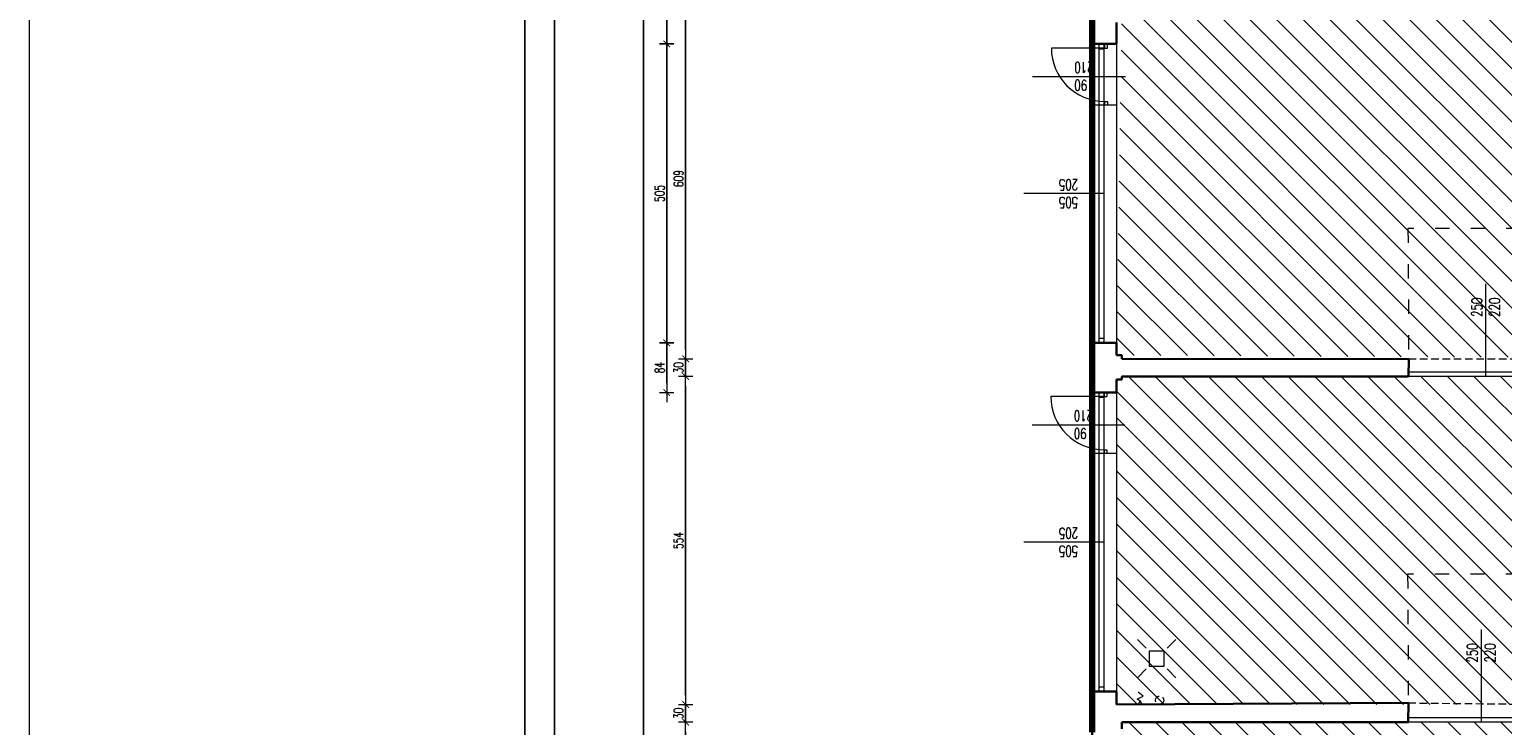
# Model space of a CAD drawing. Header units: millimetres. Extents: x -2948 to 78628, y 64669 to 215420.
# Tile 205 of 256: x 53657 to 56146, y 144101 to 145277. Entities that reach past the tile are written whole.
import ezdxf
from ezdxf.enums import TextEntityAlignment as Align

# ---------------------------------------------------------------- set-up
doc = ezdxf.new("R2010")
doc.units = ezdxf.units.MM
for name, pattern in [('ACAD_ISO03W100', [30, 12, -18]), ('B0301', [25, 12.5, -6.25, 0, -6.25]), ('HIDDEN', [9.525, 6.35, -3.175])]:
    doc.linetypes.add(name, pattern=pattern)
for name, color, linetype, lineweight in [('-stolarka', 103, 'Continuous', 13), ('1_OPIS_OKNA', 60, 'Continuous', 13), ('meble inst', 240, 'Continuous', 5), ('NOWE SCIANY', 3, 'Continuous', 13), ('OPIS', 2, 'Continuous', 13), ('POMOC', 1, 'Continuous', 13), ('SCIANY', 7, 'Continuous', 30), ('STOLARKA', 3, 'Continuous', 13), ('WYMIAR', 5, 'Continuous', 13), ('ŚCIANY', 7, 'Continuous', 30)]:
    doc.layers.add(name, color=color, linetype=linetype, lineweight=lineweight)
for name, color, linetype in [('_POMOCNICZE', 252, 'Continuous'), ('C--L99b', 1, 'Continuous'), ('FORMATKA', 7, 'Continuous')]:
    doc.layers.add(name, color=color, linetype=linetype)
doc.styles.add('CP_ATTR', font='ROMANS.SHX')
doc.styles.add('style2', font='romans.shx', dxfattribs={"width": 0.7})
doc.dimstyles.new('100', dxfattribs={"dimscale": 80, "dimtxt": 0.2, "dimasz": 0.2, "dimexe": 1.25, "dimexo": 0.625, "dimgap": 0.05, "dimtad": 1, "dimdec": 0, "dimdsep": 46, "dimlunit": 6, "dimtxsty": 'style2', "dimblk1": 'TICK', "dimblk2": 'TICK', "dimsah": 1, "dimcen": 0.2, "dimse1": 1, "dimse2": 1, "dimclrd": 256, "dimclrt": 2, "dimadec": 0, "dimazin": 0, "dimtfac": 1, "dimtdec": 0, "dimtix": 1, "dimtmove": 1, "dimatfit": 0, "dimldrblk": 'DOTSMALL', "dimfxl": 1, "dimtolj": 1, "dimtzin": 0, "dimarcsym": 0})
pattern_1 = [(135, (659746.15, 586523.536), (-22.4506403, -22.4506403), [])]

# ---------------------------------------------------------------- blocks, each defined once
blk = doc.blocks.new('TICK')
at = {"color": 5}
for p, q in [((-1, 0), (1, 0)), ((0, -0.75), (0, 0.75))]:
    blk.add_line(p, q, dxfattribs=at)
at = {"const_width": 0.1}
blk.add_lwpolyline([(-0.35, -0.35), (0.35, 0.35)], dxfattribs=at)
blk = doc.blocks.new('*D1612')
at = {"layer": 'Defpoints', "color": 0, "ltscale": 2, "transparency": 16777216}
for p in [(55393.1, 145252.7), (54733.5, 144747.7), (55393.1, 144747.7)]:
    blk.add_point(p, dxfattribs=at)
at = {"layer": 'WYMIAR', "lineweight": -2, "ltscale": 2, "transparency": 16777216}
blk.add_line((54733.5, 145236.7), (54733.5, 144763.7), dxfattribs=at)
at = {"layer": 'WYMIAR', "lineweight": -2, "ltscale": 2, "transparency": 16777216, "xscale": 16, "yscale": 16, "zscale": 16}
for p, rotation in [((54733.5, 145252.7), 90), ((54733.5, 144747.7), 270)]:
    blk.add_blockref('TICK', p, dxfattribs=dict(at, rotation=rotation))
at = {"layer": 'WYMIAR', "color": 2, "ltscale": 2, "transparency": 16777216, "insert": (54721.5, 145000.2), "char_height": 16, "attachment_point": 5, "rotation": 90, "style": 'style2'}
blk.add_mtext('\\A1;505', dxfattribs=at)
blk = doc.blocks.new('_DotSmall')
at = {"layer": 'OPIS', "color": 0, "const_width": 0.5}
blk.add_lwpolyline([(-0.0625, 0, 1), (0.0625, 0, 1)], format="xyb", close=True, dxfattribs=at)
blk = doc.blocks.new('*D1623')
at = {"layer": 'Defpoints', "color": 0, "ltscale": 2, "transparency": 16777216}
for p in [(54733.5, 145359.7), (55387.5, 145359.7), (55387.5, 145252.7)]:
    blk.add_point(p, dxfattribs=at)
at = {"layer": 'WYMIAR', "lineweight": -2, "ltscale": 2, "transparency": 16777216}
blk.add_line((54733.5, 145268.7), (54733.5, 145343.7), dxfattribs=at)
at = {"layer": 'WYMIAR', "lineweight": -2, "ltscale": 2, "transparency": 16777216, "xscale": 16, "yscale": 16, "zscale": 16}
for p, rotation in [((54733.5, 145359.7), 90), ((54733.5, 145252.7), 270)]:
    blk.add_blockref('TICK', p, dxfattribs=dict(at, rotation=rotation))
at = {"layer": 'WYMIAR', "color": 2, "ltscale": 2, "transparency": 16777216, "insert": (54721.5, 145306.2), "char_height": 16, "attachment_point": 5, "rotation": 90, "style": 'style2'}
blk.add_mtext('\\A1;107', dxfattribs=at)
blk = doc.blocks.new('*D1624')
at = {"layer": 'Defpoints', "color": 0, "ltscale": 2, "transparency": 16777216}
for p in [(54733.5, 144747.7), (55387.5, 144747.7), (55387.5, 144663.7)]:
    blk.add_point(p, dxfattribs=at)
at = {"layer": 'WYMIAR', "lineweight": -2, "ltscale": 2, "transparency": 16777216}
blk.add_line((54733.5, 144679.7), (54733.5, 144731.7), dxfattribs=at)
at = {"layer": 'WYMIAR', "lineweight": -2, "ltscale": 2, "transparency": 16777216, "xscale": 16, "yscale": 16, "zscale": 16}
for p, rotation in [((54733.5, 144747.7), 90), ((54733.5, 144663.7), 270)]:
    blk.add_blockref('TICK', p, dxfattribs=dict(at, rotation=rotation))
at = {"layer": 'WYMIAR', "color": 2, "ltscale": 2, "transparency": 16777216, "insert": (54721.5, 144705.7), "char_height": 16, "attachment_point": 5, "rotation": 90, "style": 'style2'}
blk.add_mtext('\\A1;84', dxfattribs=at)
blk = doc.blocks.new('*D1694')
at = {"layer": 'Defpoints', "color": 0, "ltscale": 2, "transparency": 16777216}
for p in [(54694.3, 147141.7), (55436.3, 147141.7), (55436.3, 137474.7)]:
    blk.add_point(p, dxfattribs=at)
at = {"layer": 'WYMIAR', "lineweight": -2, "ltscale": 2, "transparency": 16777216}
blk.add_line((54694.3, 137490.7), (54694.3, 147125.7), dxfattribs=at)
at = {"layer": 'WYMIAR', "lineweight": -2, "ltscale": 2, "transparency": 16777216, "xscale": 16, "yscale": 16, "zscale": 16}
for p, rotation in [((54694.3, 147141.7), 90.00020786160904), ((54694.3, 137474.7), 270.0002078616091)]:
    blk.add_blockref('TICK', p, dxfattribs=dict(at, rotation=rotation))
at = {"layer": 'WYMIAR', "color": 2, "ltscale": 2, "transparency": 16777216, "insert": (54681.8, 142308.2), "char_height": 16, "attachment_point": 5, "rotation": 90.0002, "style": 'style2'}
blk.add_mtext('\\A1;9\xa0667', dxfattribs=at)
blk = doc.blocks.new('*D1714')
at = {"layer": 'Defpoints', "color": 0, "ltscale": 2, "transparency": 16777216}
for p in [(54765.4, 144690.7), (55502.3, 144690.7), (55503.7, 144136.7)]:
    blk.add_point(p, dxfattribs=at)
at = {"layer": 'WYMIAR', "lineweight": -2, "ltscale": 2, "transparency": 16777216}
blk.add_line((54765.4, 144152.7), (54765.4, 144674.7), dxfattribs=at)
at = {"layer": 'WYMIAR', "lineweight": -2, "ltscale": 2, "transparency": 16777216, "xscale": 16, "yscale": 16, "zscale": 16}
for p, rotation in [((54765.4, 144690.7), 90), ((54765.4, 144136.7), 270)]:
    blk.add_blockref('TICK', p, dxfattribs=dict(at, rotation=rotation))
at = {"layer": 'WYMIAR', "color": 2, "ltscale": 2, "transparency": 16777216, "insert": (54753.4, 144413.7), "char_height": 16, "attachment_point": 5, "rotation": 90, "style": 'style2'}
blk.add_mtext('\\A1;554', dxfattribs=at)
blk = doc.blocks.new('*D1715')
at = {"layer": 'Defpoints', "color": 0, "ltscale": 2, "transparency": 16777216}
for p in [(54765.4, 144720.7), (55503.7, 144720.7), (55503.7, 144690.7)]:
    blk.add_point(p, dxfattribs=at)
at = {"layer": 'WYMIAR', "lineweight": -2, "ltscale": 2, "transparency": 16777216}
for p, q in [((54765.4, 144736.7), (54765.4, 144752.7)), ((54765.4, 144690.7), (54765.4, 144720.7)), ((54765.4, 144674.7), (54765.4, 144658.7))]:
    blk.add_line(p, q, dxfattribs=at)
at = {"layer": 'WYMIAR', "lineweight": -2, "ltscale": 2, "transparency": 16777216, "xscale": 16, "yscale": 16, "zscale": 16}
for p, rotation in [((54765.4, 144720.7), 270), ((54765.4, 144690.7), 90)]:
    blk.add_blockref('TICK', p, dxfattribs=dict(at, rotation=rotation))
at = {"layer": 'WYMIAR', "color": 2, "ltscale": 2, "transparency": 16777216, "insert": (54753.4, 144705.7), "char_height": 16, "attachment_point": 5, "rotation": 90, "style": 'style2'}
blk.add_mtext('\\A1;30', dxfattribs=at)
blk = doc.blocks.new('*D1716')
at = {"layer": 'Defpoints', "color": 0, "ltscale": 2, "transparency": 16777216}
for p in [(54765.4, 145329.7), (55502.2, 145329.7), (55502.3, 144720.7)]:
    blk.add_point(p, dxfattribs=at)
at = {"layer": 'WYMIAR', "lineweight": -2, "ltscale": 2, "transparency": 16777216}
blk.add_line((54765.4, 144736.7), (54765.4, 145313.7), dxfattribs=at)
at = {"layer": 'WYMIAR', "lineweight": -2, "ltscale": 2, "transparency": 16777216, "xscale": 16, "yscale": 16, "zscale": 16}
for p, rotation in [((54765.4, 145329.7), 90), ((54765.4, 144720.7), 270)]:
    blk.add_blockref('TICK', p, dxfattribs=dict(at, rotation=rotation))
at = {"layer": 'WYMIAR', "color": 2, "ltscale": 2, "transparency": 16777216, "insert": (54753.4, 145025.2), "char_height": 16, "attachment_point": 5, "rotation": 90, "style": 'style2'}
blk.add_mtext('\\A1;609', dxfattribs=at)
blk = doc.blocks.new('*D1743')
at = {"layer": 'Defpoints', "color": 0, "ltscale": 2, "transparency": 16777216}
for p in [(54765.4, 144106.7), (55502.3, 144106.7), (55493.3, 143504.7)]:
    blk.add_point(p, dxfattribs=at)
at = {"layer": 'WYMIAR', "lineweight": -2, "ltscale": 2, "transparency": 16777216}
blk.add_line((54765.4, 143520.7), (54765.4, 144090.7), dxfattribs=at)
at = {"layer": 'WYMIAR', "lineweight": -2, "ltscale": 2, "transparency": 16777216, "xscale": 16, "yscale": 16, "zscale": 16}
for p, rotation in [((54765.4, 144106.7), 90), ((54765.4, 143504.7), 270)]:
    blk.add_blockref('TICK', p, dxfattribs=dict(at, rotation=rotation))
at = {"layer": 'WYMIAR', "color": 2, "ltscale": 2, "transparency": 16777216, "insert": (54753.4, 143805.7), "char_height": 16, "attachment_point": 5, "rotation": 90, "style": 'style2'}
blk.add_mtext('\\A1;602', dxfattribs=at)
blk = doc.blocks.new('*D1744')
at = {"layer": 'Defpoints', "color": 0, "ltscale": 2, "transparency": 16777216}
for p in [(54765.4, 144136.7), (55493.3, 144136.7), (55502.3, 144106.7)]:
    blk.add_point(p, dxfattribs=at)
at = {"layer": 'WYMIAR', "lineweight": -2, "ltscale": 2, "transparency": 16777216}
for p, q in [((54765.4, 144152.7), (54765.4, 144168.7)), ((54765.4, 144106.7), (54765.4, 144136.7)), ((54765.4, 144090.7), (54765.4, 144074.7))]:
    blk.add_line(p, q, dxfattribs=at)
at = {"layer": 'WYMIAR', "lineweight": -2, "ltscale": 2, "transparency": 16777216, "xscale": 16, "yscale": 16, "zscale": 16}
for p, rotation in [((54765.4, 144136.7), 270), ((54765.4, 144106.7), 90)]:
    blk.add_blockref('TICK', p, dxfattribs=dict(at, rotation=rotation))
at = {"layer": 'WYMIAR', "color": 2, "ltscale": 2, "transparency": 16777216, "insert": (54753.4, 144121.7), "char_height": 16, "attachment_point": 5, "rotation": 90, "style": 'style2'}
blk.add_mtext('\\A1;30', dxfattribs=at)
blk = doc.blocks.new('2DHSN_724_5an68yu')
for p, q in [((-17.5, 17.5), (-32.5, 32.5)), ((17.5, 17.5), (32.5, 32.5)), ((-17.5, -17.5), (-32.5, -32.5)), ((17.5, -17.5), (32.5, -32.5))]:
    blk.add_line(p, q)
blk.add_lwpolyline([(-12.5, 12.5), (12.5, 12.5), (12.5, -12.5), (-12.5, -12.5)], close=True)
at = {"linetype": 'ByBlock', "style": 'CP_ATTR', "flags": 9}
for tag, p in [('NAME', (-9.2, -1.8)), ('GROUP', (-9.2, -1.8)), ('PRODUCER', (-9.2, -1.8)), ('ARTICLE', (-9.2, -1.8)), ('CHARACTER', (-9.2, -1.8)), ('PN', (-9.2, -1.8)), ('TEMPERATURE', (-9.2, -1.8)), ('FLOW', (-9.2, -1.8)), ('WEIGHT', (-9.2, -1.8)), ('OTHER', (-9.2, -1.8)), ('NUMBER', (-9.2, -1.9)), ('PRODUCT-TYPE', (-9.2, -1.9)), ('ORDER-NO', (-9.2, -1.9)), ('POWER', (-9.2, -1.9)), ('VOLTAGE', (-9.2, -1.9)), ('DN', (-9.1, -1.9))]:
    blk.add_attdef(tag, text='', height=0.00005, dxfattribs=at).set_placement(p, align=Align.MIDDLE_LEFT)

msp = doc.modelspace()

# ---------------------------------------------------------------- hatches: boundary and pattern name
at = {"layer": '_POMOCNICZE', "lineweight": 13, "true_color": 0x2776bb, "extrusion": (-8.85905e-08, -2.09366e-08, 1)}
h = msp.add_hatch(dxfattribs=at)
h.set_pattern_fill('ANSI31', color=152, scale=10)
h.set_pattern_definition(pattern_1)
h.paths.add_polyline_path([(56654.3, 145324.9), (55502.3, 145317.7), (55493.3, 144726.7), (56654.3, 144720.7)])
h = msp.add_hatch(dxfattribs=at)
h.set_pattern_fill('ANSI31', color=152, scale=10)
h.set_pattern_definition(pattern_1)
h.paths.add_polyline_path([(56654.3, 144690.7), (55493.4, 144691.4), (55493.3, 144136.7), (56654.3, 144136.7)])
h = msp.add_hatch(dxfattribs=at)
h.set_pattern_fill('ANSI31', color=152, scale=10)
h.set_pattern_definition(pattern_1)
h.paths.add_polyline_path([(56654.3, 144106.7), (55491.4, 144106.7), (55502.3, 143504.6), (56654.3, 143506.2)])

# ---------------------------------------------------------------- linework, layer by layer
at = {"layer": '-stolarka', "ltscale": 2}
for points in [[(56235.8, 144690.7), (55986.4, 144690.7), (55986.4, 144698.7), (56235.8, 144698.7)], [(56235.8, 144106.7), (55986.4, 144106.7), (55986.4, 144114.7), (56235.8, 144114.7)]]:
    msp.add_lwpolyline(points, close=True, dxfattribs=at)
at = {"layer": '1_OPIS_OKNA'}
for p, q in [((55472.3, 145000.2), (55336.7, 145000.2)), ((55472.3, 144411.2), (55336.7, 144411.2))]:
    msp.add_line(p, q, dxfattribs=at)
at = {"layer": 'C--L99b', "color": 12, "linetype": 'B0301', "true_color": 0xdb0000, "const_width": 10.4}
msp.add_lwpolyline([(55452.3, 147141.7), (55452.3, 144089.7)], dxfattribs=at)
at = {"layer": 'FORMATKA', "ltscale": 2}
for points in [[(57464, 149583.3), (57464, 137083.3), (54494, 137083.3), (54494, 149583.3)], [(54544, 137133.3), (54544, 149528.4), (57414, 149528.4), (57414, 137133.3)]]:
    msp.add_lwpolyline(points, close=True, dxfattribs=at)
at = {"layer": 'meble inst', "lineweight": 5, "ltscale": 0.02}
for p, q in [((55528.1, 144145.9), (55538.6, 144151)), ((55533.5, 144143), (55528.1, 144145.9)), ((55538.6, 144151), (55530.2, 144157.8)), ((55533.5, 144143), (55530.1, 144136.7)), ((55536.7, 144136.7), (55533.5, 144143))]:
    msp.add_line(p, q, dxfattribs=at)
at = {"layer": 'NOWE SCIANY', "ltscale": 2}
for p, q in [((55473.3, 145245.7), (55383.3, 145245.7)), ((55472.3, 144657.2), (55382.3, 144657.2))]:
    msp.add_line(p, q, dxfattribs=at)
at = {"layer": 'NOWE SCIANY'}
for p, q in [((55473.3, 145252.2), (55473.3, 145245.7)), ((55473.3, 145245.7), (55478.3, 145245.7)), ((55351.7, 145197.7), (55508.3, 145197.7)), ((55473.3, 145155.7), (55478.3, 145155.7)), ((55473.3, 145155.7), (55473.3, 145149.2)), ((56117.4, 144690.7), (56117.4, 144847.2)), ((56117.4, 144690.7), (56117.4, 144847.2)), ((55472.3, 144663.7), (55472.3, 144657.2)), ((55472.3, 144657.2), (55477.3, 144657.2)), ((55477.3, 144663.7), (55477.3, 144657.2)), ((55350.7, 144609.2), (55507.3, 144609.2)), ((55472.3, 144567.2), (55477.3, 144567.2)), ((55472.3, 144567.2), (55472.3, 144560.7)), ((55477.3, 144567.2), (55477.3, 144560.7)), ((56109.8, 144106.7), (56109.8, 144263.2))]:
    msp.add_line(p, q, dxfattribs=at)
at = {"layer": 'NOWE SCIANY', "linetype": 'HIDDEN', "ltscale": 2}
for p, q in [((55987, 144720.7), (56235.8, 144720.7)), ((55986.4, 144139.4), (56235.8, 144136.7))]:
    msp.add_line(p, q, dxfattribs=at)
at = {"layer": 'NOWE SCIANY', "ltscale": 2}
for points in [[(55473.3, 145252.7), (55452.3, 145252.7), (55493.3, 145252.7)], [(55478.3, 145245.7), (55478.3, 145252.7)], [(55478.3, 145155.7), (55478.3, 145149.2)], [(55986.4, 144720.7), (55986.4, 144690.7)], [(55986.4, 144136.7), (55986.4, 144106.7)]]:
    msp.add_lwpolyline(points, dxfattribs=at)
at = {"layer": 'NOWE SCIANY'}
for points in [[(55493.3, 145149.2), (55452.3, 145149.2)], [(55494.3, 144560.7), (55453.3, 144560.7)]]:
    msp.add_lwpolyline(points, dxfattribs=at)
at = {"layer": 'NOWE SCIANY', "linetype": 'ACAD_ISO03W100', "ltscale": 2}
for points in [[(56235.8, 144720.7), (56235.8, 144940.7), (55985.8, 144940.7), (55987, 144720.7)], [(56235.2, 144136.7), (56235.2, 144356.7), (55985.2, 144356.7), (55986.4, 144136.7)]]:
    msp.add_lwpolyline(points, dxfattribs=at)
at = {"layer": 'NOWE SCIANY', "ltscale": 2}
for centre in [(55473.3, 145245.7), (55472.3, 144657.2)]:
    msp.add_arc(centre, 90, 180, 270, dxfattribs=at)
at = {"layer": 'POMOC'}
for p, q in [((55452.3, 144747.7), (55452.3, 145252.7)), ((55493.3, 145252.7), (55493.3, 144747.7)), ((56117.4, 144690.7), (56117.4, 144847.2)), ((55452.3, 144158.7), (55452.3, 144663.7)), ((55493.3, 144663.7), (55493.3, 144158.7))]:
    msp.add_line(p, q, dxfattribs=at)
at = {"layer": 'POMOC', "linetype": 'HIDDEN', "ltscale": 2}
msp.add_circle((55566.2, 144144), 6.91, dxfattribs=at)
at = {"layer": 'SCIANY', "ltscale": 2}
for points in [[(55987, 144720.7), (55986.4, 144690.7)], [(55986.3, 144106.7), (55986.4, 144139.4)]]:
    msp.add_lwpolyline(points, dxfattribs=at)
at = {"layer": 'STOLARKA'}
for p, q in [((55464.3, 144747.7), (55464.3, 145252.7)), ((55464.3, 145244.7), (55472.3, 145244.7)), ((55472.3, 144747.7), (55472.3, 145252.7)), ((55464.3, 144755.7), (55472.3, 144755.7)), ((55464.3, 144158.7), (55464.3, 144663.7)), ((55464.3, 144655.7), (55472.3, 144655.7)), ((55472.3, 144158.7), (55472.3, 144663.7)), ((55464.3, 144166.7), (55472.3, 144166.7))]:
    msp.add_line(p, q, dxfattribs=at)
at = {"layer": 'WYMIAR', "color": 3, "ltscale": 2}
msp.add_lwpolyline([(53656.9, 67081), (53656.9, 215419.6), (59571.3, 215419.6), (59571.3, 67081)], close=True, dxfattribs=at)
at = {"layer": 'ŚCIANY', "ltscale": 2}
for p, q in [((55452.3, 145252.7), (55452.3, 145359.7)), ((55493.3, 145252.7), (55493.3, 145288.7)), ((55487.3, 145252.7), (55452.3, 145252.7)), ((55493.3, 145252.7), (55452.3, 145252.7)), ((55487.3, 144747.7), (55452.3, 144747.7)), ((55493.3, 144747.7), (55452.3, 144747.7)), ((55452.3, 144663.7), (55452.3, 144747.7)), ((55493.3, 144747.7), (55493.3, 144726.7)), ((55493.3, 144726.7), (55502.3, 144726.7)), ((55502.3, 144720.6), (55502.3, 144726.7)), ((55987, 144720.1), (55502.3, 144720.6)), ((55493.3, 144685.7), (55493.3, 144663.7)), ((55493.3, 144685.7), (55502.3, 144685.7)), ((55986.4, 144690.7), (55502.3, 144690.7)), ((55502.3, 144685.7), (55502.3, 144690.7)), ((55493.3, 144663.7), (55452.3, 144663.7)), ((55487.3, 144158.7), (55452.3, 144158.7)), ((55493.3, 144158.7), (55452.3, 144158.7)), ((55452.3, 144049.7), (55452.3, 144158.7)), ((55493.3, 144158.7), (55493.3, 144136.7)), ((55986.4, 144139.4), (55493.3, 144136.7)), ((55986.4, 144106.7), (55502.3, 144106.7)), ((55502.3, 144106.7), (55502.3, 144095.7))]:
    msp.add_line(p, q, dxfattribs=at)

# ---------------------------------------------------------------- block references
at = {"layer": 'meble inst', "lineweight": 5, "ltscale": 0.02, "xscale": -1, "rotation": 270}
msp.add_blockref('2DHSN_724_5an68yu', (55561.2, 144214.2), dxfattribs=at)

# ---------------------------------------------------------------- texts
at = {"layer": '1_OPIS_OKNA', "ltscale": 0.2, "char_height": 18, "width": 280.137, "attachment_point": 1, "rotation": 179.9915, "style": 'style2'}
for insert in [(55428.5, 144975.9), (55428.5, 144386.9)]:
    msp.add_mtext('505\\P205', dxfattribs=dict(at, insert=insert))
at = {"layer": 'NOWE SCIANY', "linetype": 'Continuous', "ltscale": 0.2, "char_height": 18, "width": 280.137, "style": 'style2'}
for s, insert, attachment_point, rotation in [('90\\P210', (55422.2, 145222), 9, 179.9915), ('250\\P220', (56093.1, 144791.7), 1, 89.9915), ('90\\P210', (55421.2, 144633.5), 9, 179.9915), ('250\\P220', (56085.5, 144207.7), 1, 89.9915)]:
    msp.add_mtext(s, dxfattribs=dict(at, insert=insert, attachment_point=attachment_point, rotation=rotation))

# ---------------------------------------------------------------- dimensions: what is measured, and where the dimension line sits
at = {"layer": 'WYMIAR', "ltscale": 2}
dim = msp.add_linear_dim(base=(54694.3, 147141.7), p1=(55436.3, 137474.7), p2=(55436.3, 147141.7), angle=90.0002, dimstyle='100', dxfattribs=at)
dim.commit()
dim.dimension.update_dxf_attribs({"geometry": '*D1694', "text_midpoint": (54693.8, 142308.2), "dimtype": 161})
for p1, p2, picture, middle in [((55387.5, 145252.7), (55387.5, 145359.7), '*D1623', (54721.5, 145306.2)), ((55387.5, 144663.7), (55387.5, 144747.7), '*D1624', (54721.5, 144705.7))]:
    dim = msp.add_aligned_dim(p1=p1, p2=p2, distance=654, dimstyle='100', dxfattribs=at)
    dim.commit()
    dim.dimension.update_dxf_attribs({"geometry": picture, "text_midpoint": middle})
for base, p1, p2, picture, middle in [((54765.4, 145329.7), (55502.3, 144720.7), (55502.2, 145329.7), '*D1716', (54753.4, 145025.2)), ((54733.5, 144747.7), (55393.1, 145252.7), (55393.1, 144747.7), '*D1612', (54721.5, 145000.2)), ((54765.4, 144720.7), (55503.7, 144690.7), (55503.7, 144720.7), '*D1715', (54753.4, 144705.7)), ((54765.4, 144690.7), (55503.7, 144136.7), (55502.3, 144690.7), '*D1714', (54753.4, 144413.7)), ((54765.4, 144136.7), (55502.3, 144106.7), (55493.3, 144136.7), '*D1744', (54753.4, 144121.7)), ((54765.4, 144106.7), (55493.3, 143504.7), (55502.3, 144106.7), '*D1743', (54753.4, 143805.7))]:
    dim = msp.add_linear_dim(base=base, p1=p1, p2=p2, angle=90, dimstyle='100', dxfattribs=at)
    dim.commit()
    dim.dimension.update_dxf_attribs({"geometry": picture, "text_midpoint": middle})

doc.saveas('drawing.dxf')
